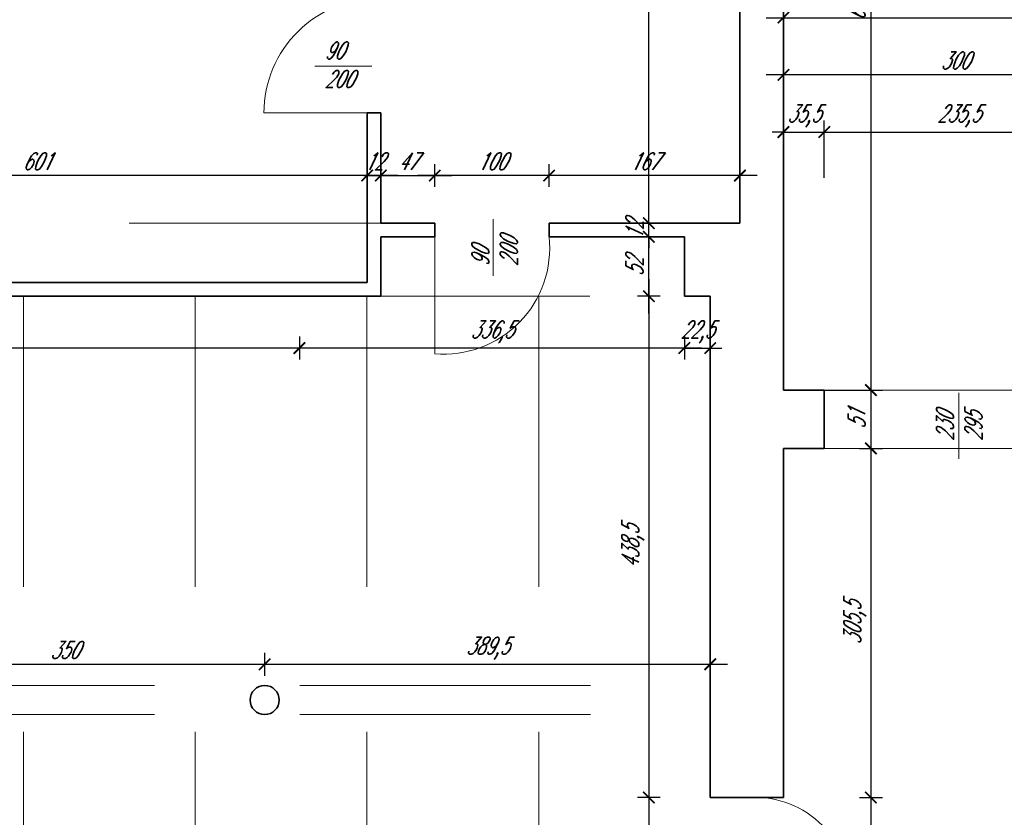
# Model space of a CAD drawing. Header units: millimetres. Extents: x 402 to 79005, y -7782 to 89952.
# Tile 248 of 256: x 25074 to 25935, y 39161 to 39859. Entities that reach past the tile are written whole.
import ezdxf

# ---------------------------------------------------------------- set-up
doc = ezdxf.new("R2010")
doc.units = ezdxf.units.MM
doc.header["$LTSCALE"] = 10
doc.linetypes.add('DASHED', pattern=[19.05, 12.7, -6.35])
doc.layers.get('0').update_dxf_attribs({"lineweight": 0})
doc.layers.get('Defpoints').update_dxf_attribs({"color": 253})
for name, color, linetype, lineweight in [('01 parter - ściany', 253, 'Continuous', 35), ('03_drzwi', 253, 'Continuous', 15), ('04-2_nad', 253, 'DASHED', 5), ('05-01_wymiary', 253, 'Continuous', 5)]:
    doc.layers.add(name, color=color, linetype=linetype, lineweight=lineweight)
doc.styles.add('ariel_wym', font='simplex.shx', dxfattribs={"width": 0.65, "oblique": 25})
doc.dimstyles.new('ariel 50', dxfattribs={"dimtxt": 15, "dimasz": 10, "dimexe": 10, "dimexo": 0, "dimgap": 5, "dimtad": 1, "dimdec": 1, "dimrnd": 0.5, "dimtxsty": 'ariel_wym', "dimblk": 'ARCHTICK', "dimcen": 2.5, "dimdle": 15, "dimazin": 0, "dimtfac": 1, "dimtdec": 1, "dimtix": 1, "dimtmove": 0, "dimatfit": 3, "dimldrblk": 'DOT', "dimfxl": 0, "dimarcsym": 0})
doc.dimstyles.new('ariel 50 wnętrze', dxfattribs={"dimtxt": 15, "dimasz": 10, "dimexe": 10, "dimexo": 0, "dimgap": 5, "dimtad": 1, "dimdec": 1, "dimrnd": 0.5, "dimtxsty": 'ariel_wym', "dimblk": 'ARCHTICK', "dimcen": 2.5, "dimdle": 15, "dimazin": 0, "dimtfac": 1, "dimtdec": 1, "dimtix": 1, "dimtmove": 0, "dimatfit": 3, "dimldrblk": 'DOT', "dimfxl": 0, "dimarcsym": 0})

# ---------------------------------------------------------------- blocks, each defined once
blk = doc.blocks.new('_ArchTick')
at = {"color": 0, "linetype": 'ByBlock', "const_width": 0.15}
blk.add_lwpolyline([(-0.5, -0.5), (0.5, 0.5)], dxfattribs=at)
blk = doc.blocks.new('*D119')
at = {"layer": '05-01_wymiary', "color": 0, "lineweight": -2}
for p, q in [((25741.83, 39720.71), (25741.83, 39770.71)), ((25777.51, 39720.71), (25777.51, 39770.71)), ((25741.83, 39760.71), (25731.83, 39760.71)), ((25741.83, 39760.71), (25777.51, 39760.71)), ((25777.51, 39760.71), (25787.51, 39760.71))]:
    blk.add_line(p, q, dxfattribs=at)
at = {"layer": 'Defpoints', "color": 0}
for p in [(25777.51, 39760.71), (25741.83, 39484.05), (25777.51, 39484.05)]:
    blk.add_point(p, dxfattribs=at)
at = {"layer": '05-01_wymiary', "color": 0, "lineweight": -2, "xscale": 10, "yscale": 10, "zscale": 10}
blk.add_blockref('_ArchTick', (25741.83, 39760.71), dxfattribs=at)
at = {"layer": '05-01_wymiary', "color": 0, "lineweight": -2, "xscale": 10, "yscale": 10, "zscale": 10, "rotation": 180}
blk.add_blockref('_ArchTick', (25777.51, 39760.71), dxfattribs=at)
at = {"layer": '05-01_wymiary', "color": 0, "insert": (25759.67, 39774.64), "char_height": 15, "attachment_point": 5, "style": 'ariel_wym'}
blk.add_mtext('35,5', dxfattribs=at)
blk = doc.blocks.new('_Dot')
at = {"color": 0, "linetype": 'ByBlock', "lineweight": -2}
blk.add_line((-0.5, 0), (-1, 0), dxfattribs=at)
at = {"color": 0, "linetype": 'ByBlock', "const_width": 0.5}
blk.add_lwpolyline([(-0.25, 0, 1), (0.25, 0, 1)], format="xyb", close=True, dxfattribs=at)
blk = doc.blocks.new('*D120')
at = {"layer": '05-01_wymiary', "color": 0, "lineweight": -2}
for p, q in [((25777.51, 39720.71), (25777.51, 39770.71)), ((26012.9, 39720.71), (26012.9, 39770.71)), ((25762.51, 39760.71), (26027.9, 39760.71))]:
    blk.add_line(p, q, dxfattribs=at)
at = {"layer": 'Defpoints', "color": 0}
for p in [(26012.9, 39760.71), (25777.51, 39484.05), (26012.9, 39484.05)]:
    blk.add_point(p, dxfattribs=at)
at = {"layer": '05-01_wymiary', "color": 0, "lineweight": -2, "xscale": 10, "yscale": 10, "zscale": 10, "rotation": 180}
blk.add_blockref('_ArchTick', (25777.51, 39760.71), dxfattribs=at)
at = {"layer": '05-01_wymiary', "color": 0, "lineweight": -2, "xscale": 10, "yscale": 10, "zscale": 10}
blk.add_blockref('_ArchTick', (26012.9, 39760.71), dxfattribs=at)
at = {"layer": '05-01_wymiary', "color": 0, "insert": (25895.21, 39774.64), "char_height": 15, "attachment_point": 5, "style": 'ariel_wym'}
blk.add_mtext('235,5', dxfattribs=at)
blk = doc.blocks.new('*D145')
at = {"layer": '05-01_wymiary', "color": 0, "lineweight": -2}
for p, q in [((25741.83, 39770.71), (25741.83, 39820.71)), ((26041.83, 39770.71), (26041.83, 39820.71)), ((26056.83, 39810.71), (25726.83, 39810.71))]:
    blk.add_line(p, q, dxfattribs=at)
at = {"layer": 'Defpoints', "color": 0}
for p in [(25741.83, 39810.71), (25741.83, 39535.05), (26041.83, 39484.05)]:
    blk.add_point(p, dxfattribs=at)
at = {"layer": '05-01_wymiary', "color": 0, "lineweight": -2, "xscale": 10, "yscale": 10, "zscale": 10, "rotation": 180}
blk.add_blockref('_ArchTick', (25741.83, 39810.71), dxfattribs=at)
at = {"layer": '05-01_wymiary', "color": 0, "lineweight": -2, "xscale": 10, "yscale": 10, "zscale": 10}
blk.add_blockref('_ArchTick', (26041.83, 39810.71), dxfattribs=at)
at = {"layer": '05-01_wymiary', "color": 0, "insert": (25891.83, 39823.21), "char_height": 15, "attachment_point": 5, "style": 'ariel_wym'}
blk.add_mtext('300', dxfattribs=at)
blk = doc.blocks.new('*D146')
at = {"layer": '05-01_wymiary', "color": 0, "lineweight": -2}
for p, q in [((25741.83, 39820.71), (25741.83, 39870.71)), ((27783.32, 39820.71), (27783.32, 39870.71)), ((25726.83, 39860.71), (27798.32, 39860.71))]:
    blk.add_line(p, q, dxfattribs=at)
at = {"layer": 'Defpoints', "color": 0}
for p in [(27783.32, 39860.71), (25741.83, 39535.05), (27783.32, 39479.05)]:
    blk.add_point(p, dxfattribs=at)
at = {"layer": '05-01_wymiary', "color": 0, "lineweight": -2, "xscale": 10, "yscale": 10, "zscale": 10, "rotation": 180}
blk.add_blockref('_ArchTick', (25741.83, 39860.71), dxfattribs=at)
at = {"layer": '05-01_wymiary', "color": 0, "lineweight": -2, "xscale": 10, "yscale": 10, "zscale": 10}
blk.add_blockref('_ArchTick', (27783.32, 39860.71), dxfattribs=at)
at = {"layer": '05-01_wymiary', "color": 0, "insert": (26762.58, 39874.64), "char_height": 15, "attachment_point": 5, "style": 'ariel_wym'}
blk.add_mtext('2041,5', dxfattribs=at)
blk = doc.blocks.new('*D147')
at = {"layer": '05-01_wymiary', "color": 0, "lineweight": -2}
for p, q in [((25818.3, 40221.85), (25818.3, 39520.05)), ((25778.3, 40206.85), (25828.3, 40206.85)), ((25778.3, 39535.05), (25828.3, 39535.05))]:
    blk.add_line(p, q, dxfattribs=at)
at = {"layer": 'Defpoints', "color": 0}
for p in [(25741.83, 40206.85), (25741.83, 39535.05), (25818.3, 39535.05)]:
    blk.add_point(p, dxfattribs=at)
at = {"layer": '05-01_wymiary', "color": 0, "lineweight": -2, "xscale": 10, "yscale": 10, "zscale": 10}
for p, rotation in [((25818.3, 40206.85), 90), ((25818.3, 39535.05), 270)]:
    blk.add_blockref('_ArchTick', p, dxfattribs=dict(at, rotation=rotation))
at = {"layer": '05-01_wymiary', "color": 0, "insert": (25805.8, 39870.95), "char_height": 15, "attachment_point": 5, "rotation": 90, "style": 'ariel_wym'}
blk.add_mtext('672', dxfattribs=at)
blk = doc.blocks.new('*D686')
at = {"layer": '05-01_wymiary', "color": 0, "lineweight": -2}
for p, q in [((25818.3, 39550.05), (25818.3, 39469.05)), ((25808.3, 39535.05), (25828.3, 39535.05)), ((25808.3, 39484.05), (25828.3, 39484.05))]:
    blk.add_line(p, q, dxfattribs=at)
at = {"layer": 'Defpoints', "color": 0}
for p in [(25741.83, 39535.05), (25777.51, 39484.05), (25818.3, 39484.05)]:
    blk.add_point(p, dxfattribs=at)
at = {"layer": '05-01_wymiary', "color": 0, "lineweight": -2, "xscale": 10, "yscale": 10, "zscale": 10}
for p, rotation in [((25818.3, 39535.05), 90), ((25818.3, 39484.05), 270)]:
    blk.add_blockref('_ArchTick', p, dxfattribs=dict(at, rotation=rotation))
at = {"layer": '05-01_wymiary', "color": 0, "insert": (25805.8, 39509.55), "char_height": 15, "attachment_point": 5, "rotation": 90, "style": 'ariel_wym'}
blk.add_mtext('51', dxfattribs=at)
blk = doc.blocks.new('*D687')
at = {"layer": '05-01_wymiary', "color": 0, "lineweight": -2}
for p, q in [((25818.3, 39499.05), (25818.3, 39163.73)), ((25808.3, 39484.05), (25828.3, 39484.05)), ((25808.3, 39178.73), (25828.3, 39178.73))]:
    blk.add_line(p, q, dxfattribs=at)
at = {"layer": 'Defpoints', "color": 0}
for p in [(25777.51, 39484.05), (25741.83, 39178.73), (25818.3, 39178.73)]:
    blk.add_point(p, dxfattribs=at)
at = {"layer": '05-01_wymiary', "color": 0, "lineweight": -2, "xscale": 10, "yscale": 10, "zscale": 10}
for p, rotation in [((25818.3, 39484.05), 90), ((25818.3, 39178.73), 270)]:
    blk.add_blockref('_ArchTick', p, dxfattribs=dict(at, rotation=rotation))
at = {"layer": '05-01_wymiary', "color": 0, "insert": (25804.38, 39331.39), "char_height": 15, "attachment_point": 5, "rotation": 90, "style": 'ariel_wym'}
blk.add_mtext('305,5', dxfattribs=at)
blk = doc.blocks.new('*D688')
at = {"layer": '05-01_wymiary', "color": 0, "lineweight": -2}
for p, q in [((25818.3, 39193.73), (25818.3, 39075.73)), ((25808.3, 39178.73), (25828.3, 39178.73)), ((25808.3, 39090.73), (25828.3, 39090.73))]:
    blk.add_line(p, q, dxfattribs=at)
at = {"layer": 'Defpoints', "color": 0}
for p in [(25741.83, 39178.73), (25741.83, 39090.73), (25818.3, 39090.73)]:
    blk.add_point(p, dxfattribs=at)
at = {"layer": '05-01_wymiary', "color": 0, "lineweight": -2, "xscale": 10, "yscale": 10, "zscale": 10}
for p, rotation in [((25818.3, 39178.73), 90), ((25818.3, 39090.73), 270)]:
    blk.add_blockref('_ArchTick', p, dxfattribs=dict(at, rotation=rotation))
at = {"layer": '05-01_wymiary', "color": 0, "insert": (25805.8, 39134.73), "char_height": 15, "attachment_point": 5, "rotation": 90, "style": 'ariel_wym'}
blk.add_mtext('88', dxfattribs=at)
blk = doc.blocks.new('*D695')
at = {"layer": '05-01_wymiary', "color": 0, "lineweight": -2}
for p, q in [((25624.15, 39632.05), (25624.15, 39163.73)), ((25634.15, 39617.05), (25614.15, 39617.05)), ((25634.15, 39178.73), (25614.15, 39178.73))]:
    blk.add_line(p, q, dxfattribs=at)
at = {"layer": 'Defpoints', "color": 0}
for p in [(25677.83, 39617.05), (25624.15, 39178.73), (25677.83, 39178.73)]:
    blk.add_point(p, dxfattribs=at)
at = {"layer": '05-01_wymiary', "color": 0, "lineweight": -2, "xscale": 10, "yscale": 10, "zscale": 10}
for p, rotation in [((25624.15, 39617.05), 90), ((25624.15, 39178.73), 270)]:
    blk.add_blockref('_ArchTick', p, dxfattribs=dict(at, rotation=rotation))
at = {"layer": '05-01_wymiary', "color": 0, "insert": (25610.22, 39397.89), "char_height": 15, "attachment_point": 5, "rotation": 90, "style": 'ariel_wym'}
blk.add_mtext('438,5', dxfattribs=at)
blk = doc.blocks.new('*D696')
at = {"layer": '05-01_wymiary', "color": 0, "lineweight": -2}
for p, q in [((25624.15, 39193.73), (25624.15, 39075.73)), ((25634.15, 39178.73), (25614.15, 39178.73)), ((25634.15, 39090.73), (25614.15, 39090.73))]:
    blk.add_line(p, q, dxfattribs=at)
at = {"layer": 'Defpoints', "color": 0}
for p in [(25677.83, 39178.73), (25624.15, 39090.73), (25677.83, 39090.73)]:
    blk.add_point(p, dxfattribs=at)
at = {"layer": '05-01_wymiary', "color": 0, "lineweight": -2, "xscale": 10, "yscale": 10, "zscale": 10}
for p, rotation in [((25624.15, 39178.73), 90), ((25624.15, 39090.73), 270)]:
    blk.add_blockref('_ArchTick', p, dxfattribs=dict(at, rotation=rotation))
at = {"layer": '05-01_wymiary', "color": 0, "insert": (25611.65, 39134.73), "char_height": 15, "attachment_point": 5, "rotation": 90, "style": 'ariel_wym'}
blk.add_mtext('88', dxfattribs=at)
blk = doc.blocks.new('*D699')
at = {"layer": '05-01_wymiary', "color": 0, "lineweight": -2}
for p, q in [((25655.18, 39581.77), (25655.18, 39561.77)), ((25677.83, 39581.77), (25677.83, 39561.77)), ((25655.18, 39571.77), (25645.18, 39571.77)), ((25655.18, 39571.77), (25677.83, 39571.77)), ((25677.83, 39571.77), (25687.83, 39571.77))]:
    blk.add_line(p, q, dxfattribs=at)
at = {"layer": 'Defpoints', "color": 0}
for p in [(25655.18, 39617.05), (25677.83, 39617.05), (25677.83, 39571.77)]:
    blk.add_point(p, dxfattribs=at)
at = {"layer": '05-01_wymiary', "color": 0, "lineweight": -2, "xscale": 10, "yscale": 10, "zscale": 10}
blk.add_blockref('_ArchTick', (25655.18, 39571.77), dxfattribs=at)
at = {"layer": '05-01_wymiary', "color": 0, "lineweight": -2, "xscale": 10, "yscale": 10, "zscale": 10, "rotation": 180}
blk.add_blockref('_ArchTick', (25677.83, 39571.77), dxfattribs=at)
at = {"layer": '05-01_wymiary', "color": 0, "insert": (25666.51, 39585.7), "char_height": 15, "attachment_point": 5, "style": 'ariel_wym'}
blk.add_mtext('22,5', dxfattribs=at)
blk = doc.blocks.new('*D700')
at = {"layer": '05-01_wymiary', "color": 0, "lineweight": -2}
for p, q in [((25318.69, 39581.77), (25318.69, 39561.77)), ((25655.18, 39581.77), (25655.18, 39561.77)), ((25670.18, 39571.77), (25303.69, 39571.77))]:
    blk.add_line(p, q, dxfattribs=at)
at = {"layer": 'Defpoints', "color": 0}
for p in [(25318.69, 39617.05), (25655.18, 39617.05), (25318.69, 39571.77)]:
    blk.add_point(p, dxfattribs=at)
at = {"layer": '05-01_wymiary', "color": 0, "lineweight": -2, "xscale": 10, "yscale": 10, "zscale": 10, "rotation": 180}
blk.add_blockref('_ArchTick', (25318.69, 39571.77), dxfattribs=at)
at = {"layer": '05-01_wymiary', "color": 0, "lineweight": -2, "xscale": 10, "yscale": 10, "zscale": 10}
blk.add_blockref('_ArchTick', (25655.18, 39571.77), dxfattribs=at)
at = {"layer": '05-01_wymiary', "color": 0, "insert": (25486.93, 39585.7), "char_height": 15, "attachment_point": 5, "style": 'ariel_wym'}
blk.add_mtext('336,5', dxfattribs=at)
blk = doc.blocks.new('*D701')
at = {"layer": '05-01_wymiary', "color": 0, "lineweight": -2}
for p, q in [((24543.69, 39581.77), (24543.69, 39561.77)), ((25318.69, 39581.77), (25318.69, 39561.77)), ((25333.69, 39571.77), (24528.69, 39571.77))]:
    blk.add_line(p, q, dxfattribs=at)
at = {"layer": 'Defpoints', "color": 0}
for p in [(24543.69, 39617.05), (25318.69, 39617.05), (24543.69, 39571.77)]:
    blk.add_point(p, dxfattribs=at)
at = {"layer": '05-01_wymiary', "color": 0, "lineweight": -2, "xscale": 10, "yscale": 10, "zscale": 10, "rotation": 180}
blk.add_blockref('_ArchTick', (24543.69, 39571.77), dxfattribs=at)
at = {"layer": '05-01_wymiary', "color": 0, "lineweight": -2, "xscale": 10, "yscale": 10, "zscale": 10}
blk.add_blockref('_ArchTick', (25318.69, 39571.77), dxfattribs=at)
at = {"layer": '05-01_wymiary', "color": 0, "insert": (24931.19, 39584.27), "char_height": 15, "attachment_point": 5, "style": 'ariel_wym'}
blk.add_mtext('775', dxfattribs=at)
blk = doc.blocks.new('*D705')
at = {"layer": '05-01_wymiary', "color": 0, "lineweight": -2}
for p, q in [((25624.15, 39602.05), (25624.15, 39684.05)), ((25634.15, 39669.05), (25614.15, 39669.05)), ((25634.15, 39617.05), (25614.15, 39617.05))]:
    blk.add_line(p, q, dxfattribs=at)
at = {"layer": 'Defpoints', "color": 0}
for p in [(25624.15, 39669.05), (25655.18, 39669.05), (25677.83, 39617.05)]:
    blk.add_point(p, dxfattribs=at)
at = {"layer": '05-01_wymiary', "color": 0, "lineweight": -2, "xscale": 10, "yscale": 10, "zscale": 10}
for p, rotation in [((25624.15, 39669.05), 90), ((25624.15, 39617.05), 270)]:
    blk.add_blockref('_ArchTick', p, dxfattribs=dict(at, rotation=rotation))
at = {"layer": '05-01_wymiary', "color": 0, "insert": (25611.65, 39643.05), "char_height": 15, "attachment_point": 5, "rotation": 90, "style": 'ariel_wym'}
blk.add_mtext('52', dxfattribs=at)
blk = doc.blocks.new('*D706')
at = {"layer": '05-01_wymiary', "color": 0, "lineweight": -2}
for p, q in [((25624.15, 39681.05), (25624.15, 39691.05)), ((25634.15, 39681.05), (25614.15, 39681.05)), ((25624.15, 39669.05), (25624.15, 39681.05)), ((25634.15, 39669.05), (25614.15, 39669.05)), ((25624.15, 39669.05), (25624.15, 39659.05))]:
    blk.add_line(p, q, dxfattribs=at)
at = {"layer": 'Defpoints', "color": 0}
for p in [(25624.15, 39681.05), (25703.83, 39681.05), (25655.18, 39669.05)]:
    blk.add_point(p, dxfattribs=at)
at = {"layer": '05-01_wymiary', "color": 0, "lineweight": -2, "xscale": 10, "yscale": 10, "zscale": 10}
for p, rotation in [((25624.15, 39681.05), 270), ((25624.15, 39669.05), 90)]:
    blk.add_blockref('_ArchTick', p, dxfattribs=dict(at, rotation=rotation))
at = {"layer": '05-01_wymiary', "color": 0, "insert": (25611.65, 39675.05), "char_height": 15, "attachment_point": 5, "rotation": 90, "style": 'ariel_wym'}
blk.add_mtext('12', dxfattribs=at)
blk = doc.blocks.new('*D707')
at = {"layer": '05-01_wymiary', "color": 0, "lineweight": -2}
for p, q in [((25624.15, 39666.05), (25624.15, 40147.06)), ((25634.15, 40132.06), (25614.15, 40132.06)), ((25634.15, 39681.05), (25614.15, 39681.05))]:
    blk.add_line(p, q, dxfattribs=at)
at = {"layer": 'Defpoints', "color": 0}
for p in [(25624.15, 40132.06), (25703.83, 40132.06), (25703.83, 39681.05)]:
    blk.add_point(p, dxfattribs=at)
at = {"layer": '05-01_wymiary', "color": 0, "lineweight": -2, "xscale": 10, "yscale": 10, "zscale": 10}
for p, rotation in [((25624.15, 40132.06), 90), ((25624.15, 39681.05), 270)]:
    blk.add_blockref('_ArchTick', p, dxfattribs=dict(at, rotation=rotation))
at = {"layer": '05-01_wymiary', "color": 0, "insert": (25611.65, 39906.55), "char_height": 15, "attachment_point": 5, "rotation": 90, "style": 'ariel_wym'}
blk.add_mtext('451', dxfattribs=at)
blk = doc.blocks.new('*D710')
at = {"layer": '05-01_wymiary', "color": 0, "lineweight": -2}
for p, q in [((25536.93, 39712.64), (25536.93, 39732.64)), ((25703.83, 39712.64), (25703.83, 39732.64)), ((25718.83, 39722.64), (25521.93, 39722.64))]:
    blk.add_line(p, q, dxfattribs=at)
at = {"layer": 'Defpoints', "color": 0}
for p in [(25536.93, 39722.64), (25536.93, 39681.05), (25703.83, 39681.05)]:
    blk.add_point(p, dxfattribs=at)
at = {"layer": '05-01_wymiary', "color": 0, "lineweight": -2, "xscale": 10, "yscale": 10, "zscale": 10, "rotation": 180}
blk.add_blockref('_ArchTick', (25536.93, 39722.64), dxfattribs=at)
at = {"layer": '05-01_wymiary', "color": 0, "lineweight": -2, "xscale": 10, "yscale": 10, "zscale": 10}
blk.add_blockref('_ArchTick', (25703.83, 39722.64), dxfattribs=at)
at = {"layer": '05-01_wymiary', "color": 0, "insert": (25620.38, 39735.14), "char_height": 15, "attachment_point": 5, "style": 'ariel_wym'}
blk.add_mtext('167', dxfattribs=at)
blk = doc.blocks.new('*D711')
at = {"layer": '05-01_wymiary', "color": 0, "lineweight": -2}
for p, q in [((25436.93, 39712.64), (25436.93, 39732.64)), ((25536.93, 39712.64), (25536.93, 39732.64)), ((25551.93, 39722.64), (25421.93, 39722.64))]:
    blk.add_line(p, q, dxfattribs=at)
at = {"layer": 'Defpoints', "color": 0}
for p in [(25436.93, 39722.64), (25436.93, 39681.05), (25536.93, 39681.05)]:
    blk.add_point(p, dxfattribs=at)
at = {"layer": '05-01_wymiary', "color": 0, "lineweight": -2, "xscale": 10, "yscale": 10, "zscale": 10, "rotation": 180}
blk.add_blockref('_ArchTick', (25436.93, 39722.64), dxfattribs=at)
at = {"layer": '05-01_wymiary', "color": 0, "lineweight": -2, "xscale": 10, "yscale": 10, "zscale": 10}
blk.add_blockref('_ArchTick', (25536.93, 39722.64), dxfattribs=at)
at = {"layer": '05-01_wymiary', "color": 0, "insert": (25486.93, 39735.14), "char_height": 15, "attachment_point": 5, "style": 'ariel_wym'}
blk.add_mtext('100', dxfattribs=at)
blk = doc.blocks.new('*D712')
at = {"layer": '05-01_wymiary', "color": 0, "lineweight": -2}
for p, q in [((25377.89, 39712.64), (25377.89, 39732.64)), ((25389.89, 39712.64), (25389.89, 39732.64)), ((25377.89, 39722.64), (25367.89, 39722.64)), ((25377.89, 39722.64), (25389.89, 39722.64)), ((25389.89, 39722.64), (25399.89, 39722.64))]:
    blk.add_line(p, q, dxfattribs=at)
at = {"layer": 'Defpoints', "color": 0}
for p in [(25389.89, 39722.64), (25377.89, 39680.84), (25389.89, 39681.05)]:
    blk.add_point(p, dxfattribs=at)
at = {"layer": '05-01_wymiary', "color": 0, "lineweight": -2, "xscale": 10, "yscale": 10, "zscale": 10}
blk.add_blockref('_ArchTick', (25377.89, 39722.64), dxfattribs=at)
at = {"layer": '05-01_wymiary', "color": 0, "lineweight": -2, "xscale": 10, "yscale": 10, "zscale": 10, "rotation": 180}
blk.add_blockref('_ArchTick', (25389.89, 39722.64), dxfattribs=at)
at = {"layer": '05-01_wymiary', "color": 0, "insert": (25383.89, 39735.14), "char_height": 15, "attachment_point": 5, "style": 'ariel_wym'}
blk.add_mtext('12', dxfattribs=at)
blk = doc.blocks.new('*D713')
at = {"layer": '05-01_wymiary', "color": 0, "lineweight": -2}
for p, q in [((24788.69, 39712.64), (24788.69, 39732.64)), ((25389.89, 39712.64), (25389.89, 39732.64)), ((25404.89, 39722.64), (24773.69, 39722.64))]:
    blk.add_line(p, q, dxfattribs=at)
at = {"layer": 'Defpoints', "color": 0}
for p in [(24788.69, 39722.64), (24788.69, 39681.05), (25389.89, 39681.05)]:
    blk.add_point(p, dxfattribs=at)
at = {"layer": '05-01_wymiary', "color": 0, "lineweight": -2, "xscale": 10, "yscale": 10, "zscale": 10, "rotation": 180}
blk.add_blockref('_ArchTick', (24788.69, 39722.64), dxfattribs=at)
at = {"layer": '05-01_wymiary', "color": 0, "lineweight": -2, "xscale": 10, "yscale": 10, "zscale": 10}
blk.add_blockref('_ArchTick', (25389.89, 39722.64), dxfattribs=at)
at = {"layer": '05-01_wymiary', "color": 0, "insert": (25089.29, 39735.14), "char_height": 15, "attachment_point": 5, "style": 'ariel_wym'}
blk.add_mtext('601', dxfattribs=at)
blk = doc.blocks.new('*D636')
at = {"layer": '05-01_wymiary', "color": 0, "lineweight": -2}
for p, q in [((24938.5, 39285.24), (24938.5, 39305.24)), ((25288.31, 39285.24), (25288.31, 39305.24)), ((24923.5, 39295.24), (25303.31, 39295.24))]:
    blk.add_line(p, q, dxfattribs=at)
at = {"layer": 'Defpoints', "color": 0}
for p in [(25288.31, 39295.24), (24938.5, 39263.99), (25288.31, 39263.99)]:
    blk.add_point(p, dxfattribs=at)
at = {"layer": '05-01_wymiary', "color": 0, "lineweight": -2, "xscale": 10, "yscale": 10, "zscale": 10, "rotation": 180}
blk.add_blockref('_ArchTick', (24938.5, 39295.24), dxfattribs=at)
at = {"layer": '05-01_wymiary', "color": 0, "lineweight": -2, "xscale": 10, "yscale": 10, "zscale": 10}
blk.add_blockref('_ArchTick', (25288.31, 39295.24), dxfattribs=at)
at = {"layer": '05-01_wymiary', "color": 0, "insert": (25113.4, 39307.74), "char_height": 15, "attachment_point": 5, "style": 'ariel_wym'}
blk.add_mtext('350', dxfattribs=at)
blk = doc.blocks.new('*D637')
at = {"layer": '05-01_wymiary', "color": 0, "lineweight": -2}
for p, q in [((25288.31, 39285.24), (25288.31, 39305.24)), ((25677.83, 39305.24), (25677.83, 39285.24)), ((25273.31, 39295.24), (25692.83, 39295.24))]:
    blk.add_line(p, q, dxfattribs=at)
at = {"layer": 'Defpoints', "color": 0}
for p in [(25677.83, 39331.39), (25677.83, 39295.24), (25288.31, 39263.99)]:
    blk.add_point(p, dxfattribs=at)
at = {"layer": '05-01_wymiary', "color": 0, "lineweight": -2, "xscale": 10, "yscale": 10, "zscale": 10, "rotation": 180}
blk.add_blockref('_ArchTick', (25288.31, 39295.24), dxfattribs=at)
at = {"layer": '05-01_wymiary', "color": 0, "lineweight": -2, "xscale": 10, "yscale": 10, "zscale": 10}
blk.add_blockref('_ArchTick', (25677.83, 39295.24), dxfattribs=at)
at = {"layer": '05-01_wymiary', "color": 0, "insert": (25483.07, 39309.17), "char_height": 15, "attachment_point": 5, "style": 'ariel_wym'}
blk.add_mtext('389,5', dxfattribs=at)
blk = doc.blocks.new('*D646')
at = {"layer": '05-01_wymiary', "color": 0, "lineweight": -2}
for p, q in [((25389.89, 39722.64), (25389.89, 39732.64)), ((25436.93, 39722.64), (25436.93, 39732.64)), ((25374.89, 39722.64), (25451.93, 39722.64))]:
    blk.add_line(p, q, dxfattribs=at)
at = {"layer": 'Defpoints', "color": 0}
for p in [(25389.89, 39722.64), (25436.93, 39722.64), (25436.93, 39722.64)]:
    blk.add_point(p, dxfattribs=at)
at = {"layer": '05-01_wymiary', "color": 0, "lineweight": -2, "xscale": 10, "yscale": 10, "zscale": 10, "rotation": 180}
blk.add_blockref('_ArchTick', (25389.89, 39722.64), dxfattribs=at)
at = {"layer": '05-01_wymiary', "color": 0, "lineweight": -2, "xscale": 10, "yscale": 10, "zscale": 10}
blk.add_blockref('_ArchTick', (25436.93, 39722.64), dxfattribs=at)
at = {"layer": '05-01_wymiary', "color": 0, "insert": (25413.41, 39735.14), "char_height": 15, "attachment_point": 5, "style": 'ariel_wym'}
blk.add_mtext('47', dxfattribs=at)

msp = doc.modelspace()

# ---------------------------------------------------------------- linework, layer by layer
at = {"layer": '01 parter - ściany'}
for p, q in [((25741.835, 39681.047), (25741.835, 40206.846)), ((25703.835, 39681.047), (25703.835, 40132.062)), ((25377.886, 39777.402), (25377.886, 39629.047)), ((25389.886, 39777.402), (25377.886, 39777.402)), ((25389.886, 39777.402), (25389.886, 39681.047)), ((25389.886, 39681.047), (25436.932, 39681.047)), ((25436.932, 39669.047), (25436.932, 39681.047)), ((25536.932, 39681.047), (25655.177, 39681.047)), ((25536.932, 39669.047), (25536.932, 39681.047)), ((25703.835, 39681.047), (25655.177, 39681.047)), ((25741.835, 39681.047), (25741.835, 39535.047)), ((25389.886, 39669.047), (25436.932, 39669.047)), ((25389.886, 39669.047), (25389.886, 39617.047)), ((25536.932, 39669.047), (25655.177, 39669.047)), ((25655.177, 39669.047), (25655.177, 39617.047)), ((25378.031, 39629.047), (24788.687, 39629.047)), ((25389.886, 39617.047), (24543.687, 39617.047)), ((25677.835, 39617.047), (25655.177, 39617.047)), ((25677.835, 39617.047), (25677.835, 39484.047)), ((25777.513, 39535.047), (25741.835, 39535.047)), ((25741.835, 39535.047), (25777.513, 39535.047)), ((25777.513, 39484.047), (25777.513, 39535.047)), ((25677.835, 39484.047), (25677.835, 39178.732)), ((25777.513, 39484.047), (25741.835, 39484.047)), ((25741.835, 39484.047), (25741.835, 39178.732)), ((25677.835, 39178.732), (25741.835, 39178.732))]:
    msp.add_line(p, q, dxfattribs=at)
msp.add_circle((25288.307, 39263.994), 12.719, dxfattribs=at)
at = {"layer": '03_drzwi'}
for p, q in [((25381.839, 39818.299), (25332.123, 39818.299)), ((25287.584, 39777.402), (25389.886, 39777.402)), ((25488.047, 39684.545), (25488.047, 39634.829)), ((25436.932, 39566.745), (25436.932, 39669.047)), ((25895.208, 39532.724), (25895.208, 39474.837))]:
    msp.add_line(p, q, dxfattribs=at)
for centre, radius, start, end in [((25388.452, 39777.051), 100.868, 89.18547, 179.800404), ((25444.737, 39659.141), 92.726, 265.171554, 6.132215), ((25717.012, 39095.851), 82.98, 356.462835, 92.813591)]:
    msp.add_arc(centre, radius, start, end, dxfattribs=at)
at = {"layer": '04-2_nad', "ltscale": 2}
for p, q in [((24788.687, 39681.047), (25389.886, 39681.047)), ((25077.291, 39617.047), (25077.291, 38438.907)), ((25227.491, 39617.047), (25227.491, 38438.907)), ((25318.687, 39617.047), (25655.177, 39617.047)), ((25377.691, 39617.047), (25377.691, 38438.907)), ((25527.891, 39617.047), (25527.891, 38438.907)), ((26012.903, 39535.047), (25777.513, 39535.047)), ((25777.513, 39484.047), (26012.903, 39484.047)), ((24176.091, 39276.71), (25678.091, 39276.71)), ((24176.091, 39251.277), (25678.091, 39251.277))]:
    msp.add_line(p, q, dxfattribs=at)

# ---------------------------------------------------------------- texts
at = {"layer": '03_drzwi', "insert": (25340.65, 39839.524), "char_height": 15, "width": 160.5905, "attachment_point": 1, "style": 'ariel_wym'}
msp.add_mtext('90\\P200', dxfattribs=at)
at = {"layer": '03_drzwi', "char_height": 15, "attachment_point": 7, "rotation": 90, "style": 'ariel_wym'}
for s, insert, width in [('90\\P200', (25509.272, 39643.356), 160.5905), ('230\\P295', (25915.508, 39490.636), 160.59049)]:
    msp.add_mtext(s, dxfattribs=dict(at, insert=insert, width=width))

# ---------------------------------------------------------------- dimensions: what is measured, and where the dimension line sits
at = {"layer": '05-01_wymiary'}
for base, p1, p2, dimstyle, picture, middle in [((25818.304, 39535.047), (25741.835, 40206.846), (25741.835, 39535.047), 'ariel 50', '*D147', (25805.804, 39870.946)), ((25624.151, 39178.732), (25677.835, 39617.047), (25677.835, 39178.732), 'ariel 50 wnętrze', '*D695', (25610.222, 39397.889))]:
    dim = msp.add_linear_dim(base=base, p1=p1, p2=p2, angle=90, dimstyle=dimstyle, dxfattribs=at)
    dim.commit()
    dim.dimension.update_dxf_attribs({"geometry": picture, "text_midpoint": middle})
for base, p1, p2, picture, middle in [((25624.151, 40132.062), (25703.835, 39681.047), (25703.835, 40132.062), '*D707', (25611.651, 39906.554)), ((25624.151, 39681.047), (25655.177, 39669.047), (25703.835, 39681.047), '*D706', (25611.651, 39675.047)), ((25624.151, 39669.047), (25677.835, 39617.047), (25655.177, 39669.047), '*D705', (25611.651, 39643.047)), ((25818.304, 39484.047), (25741.835, 39535.047), (25777.513, 39484.047), '*D686', (25805.804, 39509.547)), ((25818.304, 39178.732), (25777.513, 39484.047), (25741.835, 39178.732), '*D687', (25804.375, 39331.389)), ((25624.151, 39090.732), (25677.835, 39178.732), (25677.835, 39090.732), '*D696', (25611.651, 39134.732)), ((25818.304, 39090.732), (25741.835, 39178.732), (25741.835, 39090.732), '*D688', (25805.804, 39134.732))]:
    dim = msp.add_linear_dim(base=base, p1=p1, p2=p2, angle=90, dimstyle='ariel 50 wnętrze', override={"dimtmove": 1}, dxfattribs=at)
    dim.commit()
    dim.dimension.update_dxf_attribs({"geometry": picture, "text_midpoint": middle})
for base, p1, p2, dimstyle, picture, middle in [((27783.316, 39860.71), (25741.835, 39535.047), (27783.316, 39479.047), 'ariel 50', '*D146', (26762.575, 39874.638)), ((25777.513, 39760.71), (25741.835, 39484.047), (25777.513, 39484.047), 'ariel 50', '*D119', (25759.674, 39774.638)), ((25536.932, 39722.637), (25703.835, 39681.047), (25536.932, 39681.047), 'ariel 50 wnętrze', '*D710', (25620.383, 39735.137)), ((25677.835, 39571.77), (25655.177, 39617.047), (25677.835, 39617.047), 'ariel 50 wnętrze', '*D699', (25666.506, 39585.698))]:
    dim = msp.add_linear_dim(base=base, p1=p1, p2=p2, dimstyle=dimstyle, dxfattribs=at)
    dim.commit()
    dim.dimension.update_dxf_attribs({"geometry": picture, "text_midpoint": middle})
for base, p1, p2, dimstyle, picture, middle in [((25741.835, 39810.71), (26041.835, 39484.047), (25741.835, 39535.047), 'ariel 50', '*D145', (25891.835, 39823.21)), ((26012.903, 39760.71), (25777.513, 39484.047), (26012.903, 39484.047), 'ariel 50', '*D120', (25895.208, 39774.638)), ((24788.687, 39722.637), (25389.886, 39681.047), (24788.687, 39681.047), 'ariel 50 wnętrze', '*D713', (25089.286, 39735.137)), ((25389.886, 39722.637), (25377.886, 39680.842), (25389.886, 39681.047), 'ariel 50 wnętrze', '*D712', (25383.886, 39735.137)), ((25436.932, 39722.637), (25389.886, 39722.637), (25436.932, 39722.637), 'ariel 50 wnętrze', '*D646', (25413.409, 39735.137)), ((25436.932, 39722.637), (25536.932, 39681.047), (25436.932, 39681.047), 'ariel 50 wnętrze', '*D711', (25486.932, 39735.137)), ((24543.687, 39571.77), (25318.687, 39617.047), (24543.687, 39617.047), 'ariel 50 wnętrze', '*D701', (24931.187, 39584.27)), ((25318.687, 39571.77), (25655.177, 39617.047), (25318.687, 39617.047), 'ariel 50 wnętrze', '*D700', (25486.932, 39585.698)), ((25677.835, 39295.244), (25288.307, 39263.994), (25677.835, 39331.389), 'ariel 50 wnętrze', '*D637', (25483.071, 39309.172)), ((25288.307, 39295.244), (24938.498, 39263.994), (25288.307, 39263.994), 'ariel 50 wnętrze', '*D636', (25113.402, 39307.744))]:
    dim = msp.add_linear_dim(base=base, p1=p1, p2=p2, dimstyle=dimstyle, override={"dimtmove": 1}, dxfattribs=at)
    dim.commit()
    dim.dimension.update_dxf_attribs({"geometry": picture, "text_midpoint": middle})

doc.saveas('drawing.dxf')
